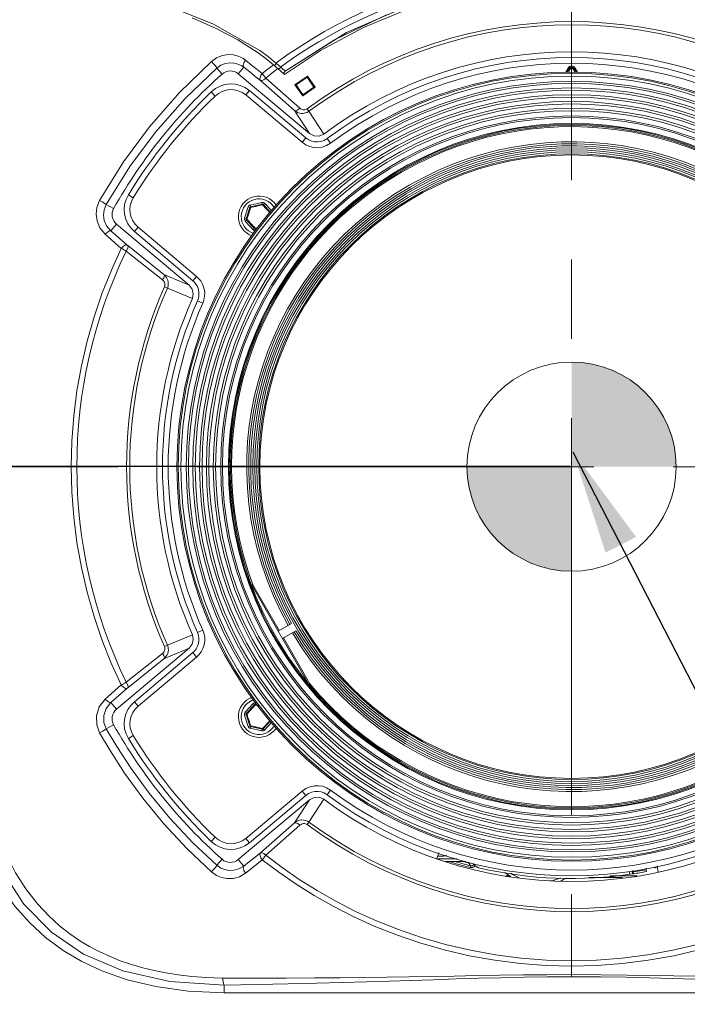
# Model space of a CAD drawing. Header units: millimetres. Extents: x 3925 to 5043, y -86 to 778.
# Tile 166 of 256: x 4293 to 4322, y 339 to 382. Entities that reach past the tile are written whole.
import ezdxf

# ---------------------------------------------------------------- set-up
doc = ezdxf.new("R2010")
doc.units = ezdxf.units.MM
doc.header["$LTSCALE"] = 46.255
doc.header["$PDMODE"] = 3
doc.header["$PDSIZE"] = 1
doc.linetypes.add('AM_ISO08W050', pattern=[18, 12, -1.5, 3, -1.5])
doc.linetypes.add('CENTER', pattern=[0.6, 0.375, -0.075, 0.075, -0.075])
doc.layers.get('0').update_dxf_attribs({"linetype": 'CONTINUOUS'})
doc.layers.get('Defpoints').update_dxf_attribs({"linetype": 'CONTINUOUS'})
for name, color, linetype in [('A65-LSM-GEARDXF_CONTINUOUS_LINE', 7, 'CONTINUOUS'), ('H30-RUBBER-MDXF_CONTINUOUS_LINE', 7, 'CONTINUOUS'), ('H30K-FRONT-CDXF_CONTINUOUS_LINE', 7, 'CONTINUOUS'), ('H30K-TOP-COVDXF_CONTINUOUS_LINE', 7, 'CONTINUOUS'), ('H60-BUTTON-DDXF_CONTINUOUS_LINE', 7, 'CONTINUOUS'), ('H60-FF-LENS-DXF_CONTINUOUS_LINE', 7, 'CONTINUOUS'), ('H60-LSM-GUIDDXF_CONTINUOUS_LINE', 7, 'CONTINUOUS'), ('H60-LSM-H-TADXF_CONTINUOUS_LINE', 7, 'CONTINUOUS'), ('LENS-STICK-LDXF_CONTINUOUS_LINE', 7, 'CONTINUOUS'), ('LSM-BS-BASE-DXF_CONTINUOUS_LINE', 7, 'CONTINUOUS'), ('PJ-LENS-B10RDXF_CONTINUOUS_LINE', 7, 'CONTINUOUS')]:
    doc.layers.add(name, color=color, linetype=linetype)
doc.layers.add('AM_7', color=4, linetype='AM_ISO08W050', lineweight=25)
doc.styles.add('SLDTEXTSTYLE0', font='arialbd.ttf', dxfattribs={"height": 5.5})
doc.styles.add('SLDTEXTSTYLE2', font='arial.ttf')
doc.styles.get("Standard").update_dxf_attribs({"font": 'txt', "width": 0.7})
doc.dimstyles.new('SLDDIMSTYLE1', dxfattribs={"dimtxt": 5.650301, "dimasz": 4.572, "dimexe": 0, "dimexo": 0.0625, "dimgap": 1.412575, "dimtad": 0, "dimtih": 1, "dimtoh": 1, "dimlfac": 3.5, "dimrnd": 1e-09, "dimzin": 4, "dimdsep": 46, "dimtxsty": 'SLDTEXTSTYLE0', "dimsah": 1, "dimcen": 0.09, "dimadec": 0, "dimazin": 1, "dimtol": 1, "dimtp": 0.8, "dimtm": 0.8, "dimtfac": 1, "dimtdec": 1, "dimtofl": 0, "dimtmove": 0, "dimatfit": 3, "dimfxl": 1, "dimfrac": 2, "dimtolj": 1, "dimarcsym": 0})
doc.dimstyles.new('SLDDIMSTYLE6', dxfattribs={"dimtxt": 0.18, "dimasz": 4.572, "dimexe": 0, "dimexo": 0.0625, "dimgap": 0, "dimtad": 0, "dimtih": 1, "dimtoh": 1, "dimdec": 0, "dimrnd": 1e-09, "dimzin": 0, "dimdsep": 46, "dimtxsty": 'STANDARD', "dimsah": 1, "dimcen": 0.09, "dimadec": 0, "dimazin": 0, "dimtfac": 4.572, "dimtdec": 0, "dimtofl": 0, "dimtmove": 0, "dimatfit": 3, "dimfxl": 1, "dimfrac": 2, "dimtolj": 1, "dimtzin": 0, "dimarcsym": 0})

# ---------------------------------------------------------------- blocks, each defined once
blk = doc.blocks.new('*D90')
at = {"color": 0, "linetype": 'Continuous', "lineweight": -2}
for p, q in [((4231.93, 362.555), (4231.93, 398.081)), ((4316.821, 362.555), (4231.93, 362.555)), ((4231.93, 342.055), (4231.93, 359.555)), ((4266.283, 339.055), (4231.93, 339.055))]:
    blk.add_line(p, q, dxfattribs=at)
at = {"color": 0, "linetype": 'Continuous', "lineweight": 0}
for points in [[(4231.43, 359.555), (4232.43, 359.555), (4231.93, 362.555)], [(4231.43, 342.055), (4232.43, 342.055), (4231.93, 339.055)]]:
    blk.add_solid(points, dxfattribs=at)
at = {"layer": 'Defpoints', "color": 0, "linetype": 'Continuous', "lineweight": 0}
for p in [(4316.884, 362.555), (4231.93, 339.055), (4266.346, 339.055)]:
    blk.add_point(p, dxfattribs=at)
at = {"color": 0, "linetype": 'Continuous', "lineweight": 0, "insert": (4228.964, 381.818), "char_height": 3, "attachment_point": 5, "rotation": 90, "style": 'SLDTEXTSTYLE2'}
blk.add_mtext('\\A1;DIMENSION "3"', dxfattribs=at)
blk = doc.blocks.new('SW_DOWELSYMBOL_1')
at = {"linetype": 'Continuous', "lineweight": 0}
h = blk.add_hatch(color=0, dxfattribs=at)
edge = h.paths.add_edge_path(flags=0)
edge.add_arc((0, 0), 5.714, 0, 90)
edge.add_line((0, 5.714), (0, 0))
edge.add_line((0, 0), (5.714, 0))
h = blk.add_hatch(color=0, dxfattribs=at)
edge = h.paths.add_edge_path(flags=0)
edge.add_arc((0, 0), 5.714, 180, 270)
edge.add_line((0, -5.714), (0, 0))
edge.add_line((0, 0), (-5.714, 0))
at = {"color": 0, "linetype": 'Continuous', "lineweight": 0}
blk.add_circle((0, 0), 5.714, dxfattribs=at)

msp = doc.modelspace()

# ---------------------------------------------------------------- linework, layer by layer
at = {"layer": 'A65-LSM-GEARDXF_CONTINUOUS_LINE', "color": 7, "linetype": 'Continuous', "lineweight": 0}
for p, q in [((4302.8417, 373.9903), (4303.3489, 374.1033)), ((4302.8581, 373.9171), (4303.3652, 374.0301)), ((4303.2931, 373.9792), (4303.3813, 373.9976)), ((4303.3489, 374.1033), (4303.3652, 374.0301)), ((4303.3813, 373.9976), (4303.4373, 373.9382)), ((4303.4682, 374.0659), (4303.4129, 374.0151)), ((4303.4129, 374.0151), (4303.7151, 373.6861)), ((4303.4682, 374.0659), (4303.7626, 373.7452)), ((4302.594, 373.41), (4302.7497, 373.9058)), ((4302.6655, 373.3875), (4302.8212, 373.8833)), ((4302.7497, 373.9058), (4302.8212, 373.8833)), ((4302.8046, 373.7194), (4302.8287, 373.7937)), ((4302.8287, 373.7937), (4302.8574, 373.8809)), ((4302.8417, 373.9903), (4302.8581, 373.9171)), ((4303.166, 373.9519), (4303.2354, 373.9669)), ((4303.2354, 373.9669), (4303.2931, 373.9792)), ((4303.4373, 373.9382), (4303.4841, 373.8882)), ((4303.4841, 373.8882), (4303.5235, 373.8458)), ((4303.5235, 373.8458), (4303.5644, 373.8015)), ((4303.5644, 373.8015), (4303.604, 373.7582)), ((4303.604, 373.7582), (4303.6519, 373.7054)), ((4303.6519, 373.7054), (4303.6934, 373.6592)), ((4302.594, 373.41), (4302.6655, 373.3875)), ((4302.6211, 373.288), (4302.6764, 373.3387)), ((4302.9726, 372.9053), (4302.6211, 373.288)), ((4303.0279, 372.956), (4302.6764, 373.3387)), ((4302.8367, 373.213), (4302.7883, 373.2664)), ((4302.8764, 373.1696), (4302.8367, 373.213)), ((4302.9176, 373.125), (4302.8764, 373.1696)), ((4302.9573, 373.0823), (4302.9176, 373.125)), ((4303.0042, 373.0323), (4302.9573, 373.0823)), ((4302.9726, 372.9053), (4303.0279, 372.956)), ((4303.0595, 372.9735), (4303.0042, 373.0323)), ((4303.1581, 372.9942), (4303.0595, 372.9735)), ((4303.124, 372.9518), (4303.0756, 372.941)), ((4303.0842, 372.9024), (4303.0756, 372.941)), ((4302.62, 351.8205), (4302.9717, 352.203)), ((4302.6752, 351.7697), (4303.0269, 352.1522)), ((4302.9717, 352.203), (4303.0269, 352.1522)), ((4303.091, 352.2404), (4303.0746, 352.1672)), ((4303.1761, 352.11), (4303.2212, 352.1003)), ((4302.5928, 351.6985), (4302.6643, 351.7209)), ((4302.7482, 351.2027), (4302.5928, 351.6985)), ((4302.62, 351.8205), (4302.6752, 351.7697)), ((4302.8198, 351.2251), (4302.6643, 351.7209)), ((4302.6953, 351.7396), (4302.7492, 351.7998)), ((4302.7382, 351.5969), (4302.7212, 351.6533)), ((4302.7492, 351.7998), (4302.795, 351.8506)), ((4302.795, 351.8506), (4302.8342, 351.8939)), ((4302.8342, 351.8939), (4302.8753, 351.9387)), ((4302.8753, 351.9387), (4302.9151, 351.9819)), ((4302.9151, 351.9819), (4302.9643, 352.0346)), ((4302.759, 351.5291), (4302.7382, 351.5969)), ((4302.7482, 351.2027), (4302.8198, 351.2251)), ((4302.8402, 351.1181), (4302.8566, 351.1913)), ((4302.9452, 351.2063), (4302.8559, 351.2275)), ((4303.3637, 351.078), (4302.8566, 351.1913)), ((4303.0213, 351.1885), (4302.9452, 351.2063)), ((4303.7288, 351.4382), (4303.4114, 351.0929)), ((4303.5001, 351.2385), (4303.4464, 351.1811)), ((4303.7751, 351.3777), (4303.4666, 351.0421)), ((4303.544, 351.2858), (4303.5001, 351.2385)), ((4303.5844, 351.3297), (4303.544, 351.2858)), ((4303.6225, 351.3716), (4303.5844, 351.3297)), ((4303.6645, 351.418), (4303.6225, 351.3716)), ((4303.7075, 351.4659), (4303.6645, 351.418)), ((4303.3473, 351.0048), (4302.8402, 351.1181)), ((4303.3473, 351.0048), (4303.3637, 351.078)), ((4303.4464, 351.1811), (4303.3797, 351.1104)), ((4303.4666, 351.0421), (4303.4114, 351.0929))]:
    msp.add_line(p, q, dxfattribs=at)
for points in [[(4303.3652, 374.0301), (4303.3698, 374.0266), (4303.3754, 374.0151), (4303.3812, 373.9976)], [(4303.3812, 373.9976), (4303.396, 374.0087), (4303.4072, 374.0149), (4303.4129, 374.0151)], [(4302.6965, 373.3689), (4302.719, 373.4437), (4302.7311, 373.4838), (4302.7443, 373.5272), (4302.7592, 373.5758), (4302.7752, 373.6269), (4302.7906, 373.6756), (4302.8046, 373.7194)], [(4302.8212, 373.8833), (4302.8265, 373.8855), (4302.8393, 373.8846), (4302.8574, 373.8809)], [(4302.8574, 373.8809), (4302.8552, 373.8992), (4302.8554, 373.912), (4302.8581, 373.9171)], [(4302.8574, 373.8809), (4302.9222, 373.8963), (4302.9809, 373.91), (4303.0341, 373.9223), (4303.0824, 373.9333), (4303.1262, 373.9431), (4303.166, 373.9519)], [(4302.6965, 373.3688), (4302.6796, 373.3761), (4302.6686, 373.3827), (4302.6655, 373.3875)], [(4302.6764, 373.3387), (4302.6772, 373.3444), (4302.6843, 373.3551), (4302.6965, 373.3688)], [(4302.7883, 373.2664), (4302.729, 373.3325), (4302.6965, 373.3689)], [(4303.0596, 372.9735), (4303.0448, 372.9625), (4303.0336, 372.9563), (4303.0279, 372.956)], [(4303.0756, 372.941), (4303.071, 372.9446), (4303.0653, 372.9561), (4303.0596, 372.9735)], [(4302.9643, 352.0346), (4303.0251, 352.0992), (4303.0586, 352.1347)], [(4303.0269, 352.1522), (4303.0326, 352.152), (4303.0439, 352.1457), (4303.0586, 352.1347)], [(4303.0586, 352.1347), (4303.0644, 352.1522), (4303.0701, 352.1637), (4303.0746, 352.1672)], [(4303.0586, 352.1347), (4303.1351, 352.1187), (4303.1761, 352.11)], [(4302.6643, 351.7209), (4302.6674, 351.7257), (4302.6784, 351.7324), (4302.6953, 351.7396)], [(4302.6953, 351.7396), (4302.6831, 351.7534), (4302.676, 351.764), (4302.6752, 351.7697)], [(4302.7212, 351.6533), (4302.7009, 351.7208), (4302.6953, 351.7396)], [(4302.8559, 351.2275), (4302.8351, 351.2909), (4302.8164, 351.3482), (4302.7997, 351.4002), (4302.7846, 351.4473), (4302.7711, 351.4901), (4302.759, 351.5291)], [(4302.8559, 351.2275), (4302.8379, 351.2238), (4302.8251, 351.2229), (4302.8198, 351.2251)], [(4302.8566, 351.1913), (4302.8539, 351.1964), (4302.8537, 351.2092), (4302.8559, 351.2275)], [(4303.3797, 351.1104), (4303.3032, 351.1265), (4303.2623, 351.1351), (4303.2179, 351.1446), (4303.1683, 351.1554), (4303.116, 351.167), (4303.0661, 351.1783), (4303.0213, 351.1885)], [(4303.3797, 351.1104), (4303.3739, 351.093), (4303.3682, 351.0815), (4303.3637, 351.078)], [(4303.4114, 351.0929), (4303.4057, 351.0932), (4303.3944, 351.0994), (4303.3797, 351.1104)]]:
    msp.add_lwpolyline(points, dxfattribs=at)
for centre, radius, start, end in [((4303.3761, 373.9813), 0.125, 42.56229, 102.56229), ((4303.3761, 373.9813), 0.05, 42.56229, 102.56229), ((4302.8689, 373.8683), 0.125, 102.56229, 162.56229), ((4302.8689, 373.8683), 0.05, 102.56229, 162.56229), ((4302.7132, 373.3726), 0.125, 162.56229, 222.56229), ((4302.7132, 373.3726), 0.05, 162.56229, 222.56229), ((4303.0647, 372.9898), 0.125, 222.56229, 265.89383), ((4303.0647, 372.9898), 0.05, 222.56229, 282.56229), ((4303.0637, 352.1184), 0.125, 77.40575, 137.40575), ((4303.0637, 352.1184), 0.05, 77.40575, 137.40575), ((4302.712, 351.7359), 0.125, 137.40575, 197.40575), ((4302.712, 351.7359), 0.05, 137.40575, 197.40575), ((4302.8675, 351.24), 0.125, 197.40575, 257.40575), ((4302.8675, 351.24), 0.05, 197.40575, 257.40575), ((4303.3746, 351.1267), 0.125, 257.40575, 317.40575), ((4303.3746, 351.1267), 0.05, 257.40575, 317.40575)]:
    msp.add_arc(centre, radius, start, end, dxfattribs=at)
at = {"layer": 'AM_7', "linetype": 'CENTER', "lineweight": 15}
for p, q in [((4316.885, 392.4298), (4316.884, 334.0548)), ((4245.0088, 362.5548), (4388.7588, 362.5548))]:
    msp.add_line(p, q, dxfattribs=at)
at = {"layer": 'H30-RUBBER-MDXF_CONTINUOUS_LINE', "color": 7, "linetype": 'Continuous', "lineweight": 0}
for p, q in [((4316.6272, 379.7955), (4316.7312, 379.9758)), ((4316.6861, 379.7977), (4316.7745, 379.9508)), ((4316.6869, 379.7977), (4316.7751, 379.9504)), ((4316.7312, 379.9758), (4316.8184, 379.9254)), ((4316.7459, 379.7998), (4316.8184, 379.9254)), ((4316.9506, 379.9254), (4317.0378, 379.9758)), ((4316.9506, 379.9254), (4317.0231, 379.7998)), ((4316.9938, 379.9504), (4317.082, 379.7977)), ((4316.9945, 379.9508), (4317.0829, 379.7977)), ((4317.0378, 379.9758), (4317.1418, 379.7955)), ((4301.1311, 378.9358), (4301.3044, 378.7556)), ((4302.8011, 378.9924), (4302.6404, 378.8009)), ((4302.6404, 378.8009), (4305.1065, 376.7316)), ((4302.8011, 378.9924), (4305.2672, 376.9231)), ((4305.2672, 376.9231), (4305.1065, 376.7316)), ((4306.1983, 376.8928), (4306.3477, 376.6924)), ((4297.5124, 374.4388), (4297.7255, 374.308)), ((4297.7744, 372.8276), (4297.9351, 373.0191)), ((4300.3305, 370.6827), (4297.7744, 372.8276)), ((4300.4912, 370.8743), (4297.9351, 373.0191)), ((4300.3305, 370.6827), (4300.4912, 370.8743)), ((4300.5374, 369.8037), (4300.7659, 369.7023)), ((4300.5374, 355.3059), (4300.7659, 355.4072)), ((4297.7744, 352.2819), (4300.3305, 354.4268)), ((4297.9351, 352.0904), (4300.4912, 354.2353)), ((4300.3305, 354.4268), (4300.4912, 354.2353)), ((4297.7744, 352.2819), (4297.9351, 352.0904)), ((4297.5124, 350.6708), (4297.7255, 350.8015)), ((4305.1065, 348.3779), (4302.6404, 346.3086)), ((4305.2672, 348.1864), (4302.8011, 346.1171)), ((4305.2672, 348.1864), (4305.1065, 348.3779)), ((4306.1983, 348.2167), (4306.3477, 348.4172)), ((4301.1311, 346.1737), (4301.3044, 346.3539)), ((4302.8011, 346.1171), (4302.6404, 346.3086))]:
    msp.add_line(p, q, dxfattribs=at)
for points in [[(4305.1065, 376.7316), (4305.2745, 376.6172), (4305.4388, 376.5461), (4305.6103, 376.5059), (4305.7938, 376.4965), (4305.9849, 376.5227), (4306.1724, 376.5879), (4306.3477, 376.6924)], [(4305.2672, 376.9231), (4305.3937, 376.8369), (4305.5172, 376.7835), (4305.6457, 376.7534), (4305.784, 376.7463), (4305.9269, 376.7659), (4306.0671, 376.8146), (4306.1983, 376.8928)], [(4300.5374, 369.8037), (4300.5739, 369.9056), (4300.5972, 370.0277), (4300.5988, 370.163), (4300.5744, 370.3023), (4300.5278, 370.4282), (4300.4678, 370.5319), (4300.4007, 370.6158), (4300.3305, 370.6827)], [(4300.7659, 369.7023), (4300.8148, 369.8385), (4300.8458, 370.0016), (4300.848, 370.1829), (4300.8156, 370.3681), (4300.7536, 370.5356), (4300.6736, 370.6739), (4300.5844, 370.7854), (4300.4912, 370.8743)], [(4300.3305, 354.4268), (4300.4043, 354.4976), (4300.4778, 354.5924), (4300.5389, 354.7058), (4300.58, 354.8288), (4300.5991, 354.9495), (4300.5989, 355.0623), (4300.5802, 355.1799), (4300.5374, 355.3059)], [(4300.4912, 354.2353), (4300.5891, 354.3293), (4300.6869, 354.4554), (4300.7684, 354.6067), (4300.823, 354.7701), (4300.8483, 354.9307), (4300.8482, 355.0817), (4300.8231, 355.239), (4300.7659, 355.4072)], [(4306.3477, 348.4172), (4306.1725, 348.5216), (4306.0027, 348.5824), (4305.8265, 348.6112), (4305.6409, 348.6075), (4305.4515, 348.5675), (4305.2695, 348.4896), (4305.1065, 348.3779)], [(4306.1983, 348.2167), (4306.0672, 348.2949), (4305.9402, 348.3403), (4305.8085, 348.3618), (4305.6687, 348.359), (4305.5266, 348.3291), (4305.39, 348.2706), (4305.2672, 348.1864)]]:
    msp.add_lwpolyline(points, dxfattribs=at)
for centre, radius, start, end in [((4316.8845, 362.5548), 17.8822, 53.30267, 126.69733), ((4316.8845, 362.5548), 17.6322, 53.30267, 126.69733), ((4316.8845, 379.8873), 0.177, 30, 150), ((4316.8845, 379.8873), 0.127, 30, 150), ((4316.8845, 379.8873), 0.1263, 30, 150), ((4316.8845, 379.8873), 0.0763, 30, 150), ((4301.9976, 378.0348), 1.25, 50, 133.88097), ((4316.8845, 362.5548), 22.7268, 133.88097, 148.47257), ((4316.8845, 362.5548), 22.4768, 133.88097, 148.47257), ((4301.9976, 378.0348), 1, 50, 133.88097), ((4298.5779, 373.7851), 1.25, 148.47257, 230), ((4298.5779, 373.7851), 1, 148.47257, 230), ((4303.2204, 373.4856), 0.9, 33.52486, 249.38526), ((4303.2204, 373.4856), 0.775, 31.24897, 251.7738), ((4316.8845, 362.5548), 17.8822, 156.08576, 203.91424), ((4316.8845, 362.5548), 17.6322, 156.08576, 203.91426), ((4303.2191, 351.6226), 0.9, 108.32943, 326.46214), ((4298.5779, 351.3244), 1.25, 130, 211.52743), ((4298.5779, 351.3244), 1, 130, 211.52743), ((4303.2191, 351.6226), 0.775, 105.08872, 329.77284), ((4316.8845, 362.5548), 22.4768, 211.52743, 226.11903), ((4316.8845, 362.5548), 22.7268, 211.52743, 226.11903), ((4316.8845, 362.5548), 17.8822, 233.30267, 306.69733), ((4316.8845, 362.5548), 17.6322, 233.30267, 306.69733), ((4301.9976, 347.0747), 1.25, 226.11903, 310), ((4301.9976, 347.0747), 1, 226.11903, 310)]:
    msp.add_arc(centre, radius, start, end, dxfattribs=at)
at = {"layer": 'H30K-FRONT-CDXF_CONTINUOUS_LINE', "color": 7, "linetype": 'Continuous', "lineweight": 0}
for p, q in [((4303.5285, 380.3877), (4303.186, 380.6414)), ((4305.9172, 380.7456), (4304.3344, 379.6894)), ((4303.8617, 380.118), (4303.5285, 380.3877)), ((4303.923, 380.0657), (4303.8617, 380.118)), ((4303.9091, 380.1048), (4303.9856, 380.1766)), ((4303.9901, 380.0073), (4303.923, 380.0657)), ((4301.6081, 379.7177), (4301.3775, 379.9768)), ((4302.3134, 379.728), (4302.5532, 380.0139)), ((4302.3134, 379.728), (4305.4279, 377.1146)), ((4303.3645, 379.7393), (4303.5183, 379.5418)), ((4304.0542, 379.9505), (4303.9901, 380.0073)), ((4304.0519, 379.9526), (4304.1952, 379.8219)), ((4304.0798, 379.9275), (4304.1592, 379.9954)), ((4304.1952, 379.8219), (4304.3344, 379.6894)), ((4304.3198, 379.7897), (4304.2772, 379.7445)), ((4304.363, 379.8354), (4304.3198, 379.7897)), ((4304.7936, 379.2453), (4305.3359, 379.625)), ((4305.3359, 379.625), (4305.6779, 379.1366)), ((4303.2902, 379.4366), (4304.7801, 378.1217)), ((4303.5179, 379.5424), (4305.0065, 378.226)), ((4305.1356, 378.7568), (4304.7936, 379.2453)), ((4305.1269, 378.7688), (4305.6696, 379.1488)), ((4305.6779, 379.1366), (4305.1356, 378.7568)), ((4304.7801, 378.1217), (4305.4279, 377.1146)), ((4305.3249, 378.1986), (4305.4064, 378.0884)), ((4305.4064, 378.0884), (4306.0489, 377.0933)), ((4296.868, 373.8363), (4296.5487, 374.0163)), ((4296.9912, 373.1584), (4296.7428, 372.8625)), ((4300.1698, 370.4912), (4296.9912, 373.1584)), ((4297.2021, 372.0979), (4296.5034, 372.7147)), ((4297.4457, 372.2483), (4296.7428, 372.8625)), ((4299.0071, 370.7157), (4297.4215, 371.9776)), ((4299.0684, 370.9523), (4297.4838, 372.2164)), ((4300.1698, 370.4912), (4299.0684, 370.9523)), ((4299.0931, 370.4175), (4299.2185, 370.362)), ((4300.3088, 369.905), (4299.2185, 370.362)), ((4291.2895, 362.5544), (4295.2587, 362.5547)), ((4299.2185, 354.7475), (4300.3088, 355.2045)), ((4299.0931, 354.6921), (4299.2185, 354.7475)), ((4296.9912, 351.9511), (4300.1698, 354.6183)), ((4297.4215, 353.1319), (4299.0071, 354.3938)), ((4299.0684, 354.1572), (4300.1698, 354.6183)), ((4297.4838, 352.8931), (4299.0684, 354.1572)), ((4296.5034, 352.3948), (4297.2021, 353.0117)), ((4296.7428, 352.2471), (4297.4457, 352.8612)), ((4296.9912, 351.9511), (4296.7428, 352.2471)), ((4296.868, 351.2732), (4296.5487, 351.0932)), ((4305.4279, 347.9949), (4302.3134, 345.3815)), ((4305.4279, 347.9949), (4304.7801, 346.9878)), ((4306.0489, 348.0163), (4305.4064, 347.0211)), ((4304.7801, 346.9878), (4303.2902, 345.6729)), ((4305.0065, 346.8835), (4303.5177, 345.567)), ((4305.3249, 346.9109), (4305.4064, 347.0211)), ((4301.6081, 345.3918), (4301.3775, 345.1327)), ((4302.3134, 345.3815), (4302.5532, 345.0957)), ((4295.4776, 340.925), (4294.6589, 341.4087)), ((4316.8846, 340.7188), (4316.8846, 340.959)), ((4316.8859, 340.3514), (4316.8846, 340.7188)), ((4298.708, 339.8314), (4297.4618, 340.1292)), ((4316.8858, 340.2609), (4316.8859, 340.3514)), ((4300.1231, 339.6341), (4298.708, 339.8314)), ((4301.6971, 339.5547), (4300.1231, 339.6341)), ((4301.697, 339.5643), (4301.6965, 339.8921)), ((4301.6971, 339.5548), (4301.697, 339.5643)), ((4332.0742, 339.5548), (4301.6971, 339.5548))]:
    msp.add_line(p, q, dxfattribs=at)
for points in [[(4316.8847, 383.8007), (4315.4024, 383.7516), (4313.7587, 383.5708), (4311.9241, 383.2133), (4309.8987, 382.6178), (4307.7856, 381.7481), (4305.9172, 380.7456)], [(4303.186, 380.6414), (4302.2976, 381.2074), (4301.3267, 381.7172), (4300.2993, 382.178)], [(4301.141, 380.2659), (4301.3713, 380.4269), (4301.6299, 380.5281), (4301.8753, 380.5645), (4302.0872, 380.5536), (4302.2647, 380.5133), (4302.412, 380.4559), (4302.5342, 380.389), (4302.6359, 380.3169)], [(4296.2568, 374.1892), (4297.2977, 375.8724), (4298.4305, 377.4078), (4299.7406, 378.9081), (4301.141, 380.2659)], [(4301.141, 380.2659), (4301.2232, 380.1763), (4301.3024, 380.0835), (4301.3586, 380.0108), (4301.3775, 379.9768)], [(4301.3775, 379.9768), (4301.5571, 380.1006), (4301.7591, 380.1783), (4301.9514, 380.2061), (4302.118, 380.1975), (4302.2581, 380.1663), (4302.3748, 380.1218), (4302.472, 380.0698), (4302.5532, 380.0139)], [(4302.6359, 380.3169), (4302.5584, 380.2043), (4302.5278, 380.092), (4302.5532, 380.0139)], [(4302.6359, 380.3169), (4302.8946, 380.1116), (4303.1374, 379.9192), (4303.3646, 379.7392)], [(4303.3646, 379.7392), (4303.6113, 379.93), (4303.8617, 380.118)], [(4296.5487, 374.0163), (4297.5786, 375.6707), (4298.699, 377.1779), (4299.994, 378.6485), (4301.3775, 379.9768)], [(4302.5532, 380.0139), (4302.815, 379.8085), (4303.0607, 379.6161), (4303.2902, 379.4366)], [(4303.3645, 379.7393), (4303.3054, 379.6569), (4303.2699, 379.5694), (4303.2648, 379.491), (4303.2902, 379.4367)], [(4303.5179, 379.5424), (4303.7836, 379.7486), (4304.0519, 379.9526)], [(4303.5183, 379.5418), (4303.4329, 379.4679), (4303.3501, 379.4297), (4303.2902, 379.4367)], [(4305.0065, 378.226), (4304.9205, 378.153), (4304.839, 378.1155), (4304.7801, 378.1217)], [(4304.7801, 378.1217), (4304.8425, 378.0757), (4304.9155, 378.0371), (4304.9929, 378.0106), (4305.0662, 377.9974), (4305.1331, 377.9948), (4305.1966, 378.0007), (4305.2611, 378.0156), (4305.3303, 378.0425), (4305.4064, 378.0884)], [(4305.0065, 378.226), (4305.0388, 378.2011), (4305.0764, 378.1799), (4305.1161, 378.1649), (4305.1536, 378.1568), (4305.1875, 378.1544), (4305.2197, 378.1565), (4305.2522, 378.1631), (4305.287, 378.176), (4305.3249, 378.1986)], [(4306.0489, 377.0933), (4305.8484, 377.0046), (4305.6271, 377.0116), (4305.4279, 377.1146)], [(4296.5034, 372.7147), (4296.2701, 372.9962), (4296.1436, 373.2967), (4296.1035, 373.5894), (4296.1368, 373.8842), (4296.2568, 374.1892)], [(4296.2568, 374.1892), (4296.3912, 374.1135), (4296.5027, 374.0474), (4296.5487, 374.0163)], [(4296.7428, 372.8625), (4296.5591, 373.0841), (4296.4597, 373.3197), (4296.4283, 373.5485), (4296.4546, 373.7786), (4296.5487, 374.0163)], [(4296.5034, 372.7147), (4296.5946, 372.806), (4296.6825, 372.8602), (4296.7428, 372.8625)], [(4295.0094, 362.5547), (4295.0377, 363.6636), (4295.1223, 364.7715), (4295.2628, 365.872), (4295.4589, 366.964), (4295.7104, 368.0456), (4296.0159, 369.1111), (4296.3706, 370.1481), (4296.7679, 371.1451), (4297.2021, 372.0979)], [(4297.202, 372.0979), (4297.2942, 372.1909), (4297.3838, 372.2462), (4297.4457, 372.2483)], [(4297.4215, 371.9776), (4297.3773, 372.0016), (4297.3356, 372.0243), (4297.2943, 372.0469), (4297.2505, 372.071), (4297.2021, 372.0978)], [(4297.4215, 371.9776), (4297.4777, 372.0742), (4297.5001, 372.1601), (4297.4838, 372.2164)], [(4297.4838, 372.2164), (4297.4761, 372.2227), (4297.4688, 372.2286), (4297.4617, 372.2346), (4297.4541, 372.241), (4297.4457, 372.2483)], [(4299.0071, 370.7157), (4299.0625, 370.8116), (4299.0845, 370.8966), (4299.0684, 370.9523)], [(4299.0931, 370.4175), (4299.1062, 370.4565), (4299.1122, 370.5023), (4299.1089, 370.5485), (4299.0988, 370.5882), (4299.0846, 370.6217), (4299.0662, 370.6526), (4299.0416, 370.6836), (4299.0071, 370.7157)], [(4299.2185, 370.362), (4299.2453, 370.4404), (4299.2587, 370.5319), (4299.2546, 370.6237), (4299.2372, 370.7023), (4299.2116, 370.7684), (4299.178, 370.8292), (4299.1325, 370.8898), (4299.0684, 370.9523)], [(4300.1698, 370.4912), (4300.3023, 370.3202), (4300.3511, 370.1123), (4300.3088, 369.905)], [(4297.2021, 353.0117), (4296.7674, 353.9656), (4296.3697, 354.9639), (4296.0148, 356.002), (4295.7091, 357.0689), (4295.4576, 358.1518), (4295.2616, 359.2451), (4295.1213, 360.348), (4295.0373, 361.454), (4295.0094, 362.5547)], [(4300.3088, 355.2045), (4300.3511, 354.9972), (4300.3023, 354.7893), (4300.1698, 354.6183)], [(4299.0071, 354.3938), (4299.0375, 354.4216), (4299.0616, 354.4505), (4299.0808, 354.4807), (4299.0959, 354.5135), (4299.1067, 354.5498), (4299.1118, 354.586), (4299.1115, 354.6201), (4299.1059, 354.6546), (4299.0931, 354.6921)], [(4299.0684, 354.1572), (4299.125, 354.2113), (4299.1696, 354.2677), (4299.2047, 354.327), (4299.2321, 354.3918), (4299.251, 354.4635), (4299.259, 354.5354), (4299.2568, 354.6033), (4299.2445, 354.6724), (4299.2185, 354.7475)], [(4299.0071, 354.3938), (4299.0625, 354.2979), (4299.0845, 354.2129), (4299.0684, 354.1572)], [(4297.202, 353.0116), (4297.2941, 352.9186), (4297.3838, 352.8633), (4297.4457, 352.8612)], [(4297.2021, 353.0117), (4297.2493, 353.0378), (4297.3023, 353.067), (4297.3607, 353.0989), (4297.4215, 353.1319)], [(4297.4215, 353.1319), (4297.4777, 353.0353), (4297.5001, 352.9494), (4297.4838, 352.8931)], [(4297.4457, 352.8612), (4297.4539, 352.8683), (4297.4631, 352.8761), (4297.4732, 352.8845), (4297.4838, 352.8931)], [(4296.2568, 350.9203), (4296.1266, 351.2719), (4296.1143, 351.6667), (4296.2414, 352.0623), (4296.5034, 352.3948)], [(4296.5487, 351.0932), (4296.4465, 351.3673), (4296.4368, 351.6755), (4296.5365, 351.9853), (4296.7428, 352.2471)], [(4296.5034, 352.3948), (4296.5946, 352.3035), (4296.6825, 352.2493), (4296.7428, 352.2471)], [(4296.2568, 350.9203), (4296.3912, 350.996), (4296.5027, 351.0621), (4296.5487, 351.0932)], [(4301.141, 344.8436), (4300.0799, 345.8515), (4299.0681, 346.9398), (4298.1433, 348.0672), (4297.3486, 349.1622), (4296.7138, 350.1423), (4296.2568, 350.9203)], [(4301.3775, 345.1327), (4300.3293, 346.1184), (4299.3293, 347.1845), (4298.415, 348.2902), (4297.629, 349.3652), (4297.001, 350.3284), (4296.5487, 351.0932)], [(4305.4279, 347.9949), (4305.6271, 348.0979), (4305.8484, 348.1049), (4306.0489, 348.0163)], [(4305.4064, 347.0211), (4305.3457, 347.0592), (4305.272, 347.0905), (4305.1855, 347.1104), (4305.0892, 347.114), (4304.9868, 347.0973), (4304.8819, 347.0564), (4304.7801, 346.9878)], [(4305.0065, 346.8835), (4304.9205, 346.9565), (4304.839, 346.994), (4304.7801, 346.9878)], [(4305.3249, 346.9109), (4305.2947, 346.9297), (4305.2577, 346.9448), (4305.2141, 346.9537), (4305.1653, 346.954), (4305.113, 346.9437), (4305.0592, 346.9208), (4305.0065, 346.8835)], [(4301.6327, 340.2022), (4300.9279, 340.2264), (4300.2816, 340.275), (4299.6921, 340.3434), (4299.1527, 340.428), (4298.6453, 340.5286), (4298.1489, 340.6487), (4297.6518, 340.7926), (4297.158, 340.9614), (4296.6813, 341.1521), (4296.232, 341.3594), (4295.8059, 341.5838), (4295.3867, 341.8347), (4294.9559, 342.1288), (4294.5033, 342.4845), (4294.0319, 342.9148), (4293.5498, 343.4321), (4293.0643, 344.0553), (4292.5855, 344.8052), (4292.1243, 345.7017)], [(4303.2902, 345.6729), (4303.0568, 345.4903), (4302.811, 345.2979), (4302.5532, 345.0957)], [(4303.3642, 345.3697), (4303.3038, 345.4515), (4303.2682, 345.5393), (4303.2633, 345.6178), (4303.2901, 345.6727)], [(4303.5178, 345.5671), (4303.4317, 345.64), (4303.3491, 345.6784), (4303.2901, 345.6727)], [(4303.3646, 345.3703), (4303.1335, 345.1873), (4302.8906, 344.9948), (4302.6359, 344.7926)], [(4303.5178, 345.5671), (4303.4662, 345.5013), (4303.4127, 345.4328), (4303.3642, 345.3697)], [(4316.8846, 340.7188), (4315.7799, 340.747), (4314.6566, 340.833), (4313.5295, 340.977), (4312.4143, 341.1772), (4311.3175, 341.4323), (4310.2505, 341.7383), (4309.2278, 342.0881), (4308.2563, 342.4746), (4307.3355, 342.8927), (4306.4621, 343.339), (4305.6323, 343.811), (4304.8421, 344.3071), (4304.0874, 344.8267), (4303.3646, 345.3703)], [(4316.8847, 340.959), (4315.7921, 340.9871), (4314.6809, 341.0727), (4313.566, 341.2158), (4312.4629, 341.4147), (4311.3784, 341.6679), (4310.3235, 341.9715), (4309.3124, 342.3183), (4308.3523, 342.7013), (4307.4423, 343.1154), (4306.5791, 343.5572), (4305.7591, 344.0243), (4304.9781, 344.5152), (4304.2323, 345.0292), (4303.5177, 345.567)], [(4330.4044, 345.3703), (4329.6814, 344.8266), (4328.9268, 344.307), (4328.1366, 343.8109), (4327.3068, 343.339), (4326.4334, 342.8927), (4325.5127, 342.4746), (4324.5414, 342.0881), (4323.5188, 341.7384), (4322.4519, 341.4324), (4321.3553, 341.1773), (4320.24, 340.9771), (4319.1154, 340.8334), (4317.993, 340.7472), (4316.8846, 340.7188)], [(4330.2513, 345.567), (4329.5365, 345.0291), (4328.7907, 344.5151), (4328.0098, 344.0242), (4327.1898, 343.5572), (4326.3267, 343.1154), (4325.4168, 342.7013), (4324.4567, 342.3184), (4323.4458, 341.9716), (4322.391, 341.668), (4321.3066, 341.4148), (4320.2035, 341.2159), (4319.091, 341.073), (4317.9808, 340.9873), (4316.8847, 340.959)], [(4291.9358, 344.9913), (4292.946, 343.4374), (4294.1463, 342.2095), (4295.5576, 341.2487), (4297.2721, 340.5141), (4299.3186, 340.0469), (4301.6965, 339.8922)], [(4301.141, 344.8436), (4301.2232, 344.9332), (4301.3024, 345.026), (4301.3586, 345.0987), (4301.3775, 345.1327)], [(4302.6359, 344.7926), (4302.3663, 344.6332), (4302.0883, 344.5561), (4301.8231, 344.5483), (4301.5856, 344.5939), (4301.3638, 344.6866), (4301.141, 344.8436)], [(4302.5532, 345.0957), (4302.3385, 344.9719), (4302.1189, 344.9121), (4301.9104, 344.9059), (4301.7244, 344.9408), (4301.5513, 345.012), (4301.3775, 345.1327)], [(4302.6359, 344.7926), (4302.5584, 344.9052), (4302.5278, 345.0175), (4302.5532, 345.0957)], [(4293.1874, 342.6248), (4292.5501, 343.3483), (4291.9953, 344.1244)], [(4294.6589, 341.4087), (4293.8966, 341.9731), (4293.1874, 342.6248)], [(4297.4618, 340.1292), (4296.3951, 340.4998), (4295.4776, 340.925)], [(4301.6964, 339.8922), (4301.672, 339.945), (4301.6504, 340.0516), (4301.6274, 340.2022)], [(4316.8859, 340.3514), (4315.8101, 340.3478), (4314.7721, 340.3381), (4313.7494, 340.3238), (4312.75, 340.3067), (4311.7592, 340.2883), (4310.7629, 340.2696), (4309.7726, 340.2521), (4308.8061, 340.2369), (4307.8224, 340.2238), (4306.7718, 340.213), (4305.6415, 340.2051), (4304.4142, 340.2004), (4303.0784, 340.1995), (4301.6327, 340.2022)], [(4316.8858, 340.2609), (4315.8321, 340.2555), (4314.8132, 340.2409), (4313.8066, 340.2191), (4312.8201, 340.1925), (4311.8392, 340.1628), (4310.85, 340.1311), (4309.8642, 340.099), (4308.8999, 340.0682), (4307.9165, 340.0379), (4306.8643, 340.0075), (4305.7306, 339.9772), (4304.4981, 339.9475), (4303.1556, 339.919), (4301.6965, 339.8921)], [(4332.0725, 339.8921), (4330.7068, 339.9171), (4329.4531, 339.9434), (4328.2963, 339.9707), (4327.2178, 339.9989), (4326.2114, 340.0273), (4325.2408, 340.0566), (4324.2548, 340.0877), (4323.2574, 340.1201), (4322.271, 340.152), (4321.2875, 340.1825), (4320.295, 340.2106), (4319.2679, 340.2348), (4318.1513, 340.2531), (4316.8858, 340.2609)], [(4332.136, 340.2022), (4330.7835, 340.1995), (4329.5362, 340.2001), (4328.3845, 340.2038), (4327.3096, 340.2105), (4326.3052, 340.2198), (4325.3349, 340.2316), (4324.3475, 340.2463), (4323.3464, 340.2634), (4322.3538, 340.2818), (4321.3613, 340.3005), (4320.3569, 340.3183), (4319.3143, 340.3341), (4318.1776, 340.3462), (4316.8859, 340.3514)]]:
    msp.add_lwpolyline(points, dxfattribs=at)
for centre, radius, start, end in [((4316.8845, 362.5548), 19.4513, 53.53863, 126.46137), ((4316.8845, 362.5548), 19.3142, 53.53863, 126.46137), ((4316.8845, 362.5548), 18.1322, 53.30267, 126.69733), ((4316.8845, 362.5548), 22.9768, 131.67159, 150.59374), ((4301.9667, 379.3148), 0.5393, 50, 131.67159), ((4297.3378, 373.5715), 0.5393, 150.59374, 230), ((4316.8845, 362.5548), 21.625, 154.16632, 205.83368), ((4316.8845, 362.5548), 19.4513, 156.15746, 203.84254), ((4316.8845, 362.5548), 19.3142, 156.15746, 203.84254), ((4316.8845, 362.5548), 18.1322, 156.08576, 203.91424), ((4297.3378, 351.538), 0.5393, 130, 209.40626), ((4316.8845, 362.5548), 22.9768, 209.40626, 228.32841), ((4316.8845, 362.5548), 18.1322, 233.30267, 306.69733), ((4316.8845, 362.5548), 19.4513, 233.53863, 306.46137), ((4316.8845, 362.5548), 19.3142, 233.53863, 306.46137), ((4301.9667, 345.7947), 0.5393, 228.32841, 310)]:
    msp.add_arc(centre, radius, start, end, dxfattribs=at)
at = {"layer": 'H30K-TOP-COVDXF_CONTINUOUS_LINE', "color": 7, "linetype": 'Continuous', "lineweight": 0}
for p, q in [((4298.5375, 382.9861), (4301.2038, 381.9139)), ((4301.2038, 381.9139), (4303.2583, 380.7433)), ((4304.3623, 379.8481), (4307.0429, 381.5363)), ((4303.2583, 380.7433), (4303.616, 380.478)), ((4303.616, 380.478), (4303.9631, 380.1958)), ((4304.239, 380.3972), (4303.9631, 380.1958)), ((4304.0078, 380.1576), (4303.9631, 380.1958)), ((4304.0568, 380.1151), (4304.0078, 380.1576)), ((4304.3623, 379.8481), (4304.0568, 380.1151)), ((4304.4364, 380.2215), (4304.1613, 380.0237))]:
    msp.add_line(p, q, dxfattribs=at)
for points in [[(4316.8845, 384.4247), (4315.7989, 384.399), (4314.5994, 384.3053), (4313.4118, 384.1462), (4312.343, 383.9464), (4311.3703, 383.7168), (4310.4823, 383.4658), (4309.6708, 383.2004), (4308.9309, 382.9269), (4308.2566, 382.6502), (4307.6407, 382.3736), (4307.077, 382.0997), (4306.5607, 381.8311), (4306.0874, 381.5695), (4305.6526, 381.3162), (4305.2525, 381.0718), (4304.8842, 380.8366), (4304.5463, 380.6113), (4304.239, 380.3972)], [(4316.8845, 384.1595), (4315.8227, 384.1339), (4314.6496, 384.0429), (4313.4856, 383.8886), (4312.4355, 383.6945), (4311.4795, 383.4714), (4310.606, 383.2274), (4309.807, 382.9693), (4309.0778, 382.7031), (4308.4127, 382.4334), (4307.8047, 382.1635), (4307.2479, 381.8958), (4306.7375, 381.6326), (4306.2692, 381.3759), (4305.8388, 381.1268), (4305.4426, 380.886), (4305.0776, 380.6543), (4304.7422, 380.4323), (4304.4364, 380.2215)], [(4307.0429, 381.5363), (4310.1523, 382.8665), (4313.4749, 383.6857)], [(4308.7987, 382.3046), (4306.5275, 381.2106), (4304.3711, 379.8404)]]:
    msp.add_lwpolyline(points, dxfattribs=at)
at = {"layer": 'H60-BUTTON-DDXF_CONTINUOUS_LINE', "color": 7, "linetype": 'Continuous', "lineweight": 0}
msp.add_line((4311.2445, 345.5298), (4311.0307, 345.5298), dxfattribs=at)
msp.add_arc((4311.2445, 345.9048), 0.375, 270, 296.2738, dxfattribs=at)
at = {"layer": 'H60-FF-LENS-DXF_CONTINUOUS_LINE', "color": 7, "linetype": 'Continuous', "lineweight": 0}
for p, q in [((4319.4082, 344.8656), (4319.4277, 344.7353)), ((4319.5309, 344.8894), (4319.5512, 344.7534)), ((4319.5512, 344.7534), (4319.5807, 344.7578)), ((4319.5789, 344.8988), (4319.583, 344.8379)), ((4320.1459, 345.0091), (4320.1509, 344.934))]:
    msp.add_line(p, q, dxfattribs=at)
for points in [[(4319.5807, 344.7578), (4319.585, 344.7788), (4319.583, 344.8379)], [(4320.1509, 344.934), (4319.9721, 344.9017), (4319.7832, 344.8696), (4319.583, 344.8379)], [(4320.1509, 344.934), (4320.1529, 344.8745), (4320.1486, 344.8532)]]:
    msp.add_lwpolyline(points, dxfattribs=at)
for centre, radius, start, end in [((4312.9887, 345.4939), 0.5, 214.82278, 257.13725), ((4316.8845, 362.5548), 18, 257.13725, 278.51976), ((4316.8845, 362.5548), 18, 278.61458, 280.44786)]:
    msp.add_arc(centre, radius, start, end, dxfattribs=at)
at = {"layer": 'H60-LSM-GUIDDXF_CONTINUOUS_LINE', "color": 7, "linetype": 'Continuous', "lineweight": 0}
for p, q in [((4310.9947, 345.4351), (4311.0863, 345.6763)), ((4320.6232, 345.102), (4320.6626, 344.8471))]:
    msp.add_line(p, q, dxfattribs=at)
at = {"layer": 'H60-LSM-H-TADXF_CONTINUOUS_LINE', "color": 7, "linetype": 'Continuous', "lineweight": 0}
for p, q in [((4312.2378, 345.2676), (4312.1545, 345.2904)), ((4312.3737, 345.2324), (4312.2378, 345.2676)), ((4312.472, 345.1066), (4312.3737, 345.2324)), ((4312.472, 345.1066), (4312.4537, 345.0339)), ((4314.0131, 344.6658), (4314.1856, 344.6658)), ((4317.6406, 344.5908), (4319.1153, 344.5908)), ((4318.5675, 344.6658), (4319.7561, 344.6658))]:
    msp.add_line(p, q, dxfattribs=at)
for points in [[(4312.3692, 345.253), (4312.3689, 345.247), (4312.3737, 345.2324)], [(4312.4461, 345.2381), (4312.427, 345.2304), (4312.3737, 345.2324)], [(4312.472, 345.1066), (4312.4875, 345.1037), (4312.5041, 345.1027), (4312.5221, 345.1042), (4312.5415, 345.1088), (4312.5614, 345.1173), (4312.5803, 345.1296), (4312.5966, 345.1452), (4312.6099, 345.1634), (4312.6115, 345.1667)], [(4312.4537, 345.0339), (4312.4784, 345.0293), (4312.505, 345.0278), (4312.5338, 345.0302), (4312.5647, 345.0376), (4312.5966, 345.0512), (4312.6267, 345.0709), (4312.6529, 345.0958), (4312.669, 345.1178)], [(4320.6284, 345.0685), (4320.6041, 345.0511), (4320.5712, 345.0356), (4320.5367, 345.0264), (4320.5027, 345.0235)]]:
    msp.add_lwpolyline(points, dxfattribs=at)
for radius, start in [(18.0724, 252.88867), (17.9975, 253.70715)]:
    msp.add_arc((4316.8845, 362.5548), radius, start, 255.80811, dxfattribs=at)
at = {"layer": 'LENS-STICK-LDXF_CONTINUOUS_LINE', "color": 7, "linetype": 'Continuous', "lineweight": 0}
for p, q in [((4304.835, 379.251), (4305.3163, 379.588)), ((4304.835, 379.251), (4304.8414, 379.2422)), ((4305.1383, 378.8179), (4304.835, 379.251)), ((4304.8414, 379.2422), (4305.3224, 379.579)), ((4305.1447, 378.8091), (4304.8414, 379.2422)), ((4305.3163, 379.588), (4305.6196, 379.1549)), ((4305.3163, 379.588), (4305.3224, 379.579)), ((4305.3224, 379.579), (4305.6257, 379.1458)), ((4305.1447, 378.8091), (4305.6257, 379.1458))]:
    msp.add_line(p, q, dxfattribs=at)
at = {"layer": 'LSM-BS-BASE-DXF_CONTINUOUS_LINE', "color": 7, "linetype": 'Continuous', "lineweight": 0}
for p, q in [((4311.0427, 345.4176), (4311.8662, 345.4176)), ((4312.2431, 345.2927), (4311.3858, 345.2927))]:
    msp.add_line(p, q, dxfattribs=at)
for radius, start, end in [(2.433, 230.95032, 238.20741), (2.3081, 236.57316, 246.17581), (2.3081, 281.52208, 293.15095), (2.433, 291.50415, 298.78142)]:
    msp.add_arc((4315.4981, 346.7078), radius, start, end, dxfattribs=at)
at = {"layer": 'PJ-LENS-B10RDXF_CONTINUOUS_LINE', "color": 7, "linetype": 'Continuous', "lineweight": 0}
for p, q in [((4305.4028, 353.0387), (4302.9025, 357.3694)), ((4304.1022, 355.3914), (4302.9483, 357.39)), ((4304.0589, 355.3664), (4304.6458, 355.7053)), ((4304.2464, 355.0417), (4304.8333, 355.3805)), ((4305.4439, 353.0676), (4304.2897, 355.0666))]:
    msp.add_line(p, q, dxfattribs=at)
for points in [[(4302.9483, 357.39), (4302.9332, 357.383), (4302.9178, 357.3764), (4302.9025, 357.3694)], [(4305.4028, 353.0387), (4305.4166, 353.0485), (4305.43, 353.0585), (4305.4436, 353.068)]]:
    msp.add_lwpolyline(points, dxfattribs=at)
for radius in [17.25, 17.1925, 17.0747, 16.8397, 16.75, 16.5554, 16.45, 16.2579, 16.1525, 15.9604, 15.855, 15.6629, 15.5575, 15.3303, 15.26, 15, 14.9625, 13.9375, 13.85, 13.7625, 13.675, 13.625]:
    msp.add_circle((4316.8845, 362.5548), radius, dxfattribs=at)
for radius, start, end in [(14.9125, 39.65194, 219.6509), (14.8625, 39.66449, 200.33461), (14.2, 30.75657, 209.24343), (14.1125, 30.76126, 209.23874), (14.025, 30.76601, 209.23399), (14.9125, 219.65186, 39.6509), (14.2, 210.75657, 29.24343), (14.1125, 210.76126, 29.23874), (14.025, 210.76601, 29.23399), (14.8625, 219.66716, 20.33551)]:
    msp.add_arc((4316.8845, 362.5548), radius, start, end, dxfattribs=at)

# ---------------------------------------------------------------- block references
at = {"color": 3, "linetype": 'Continuous', "lineweight": 0, "xscale": 0.8, "yscale": 0.8, "zscale": 0.8}
msp.add_blockref('SW_DOWELSYMBOL_1', (4316.8838, 362.5548), dxfattribs=at)

# ---------------------------------------------------------------- dimensions: what is measured, and where the dimension line sits
at = {"color": 2, "linetype": 'Continuous', "lineweight": 0}
dim = msp.add_linear_dim(base=(4231.9296, 339.0548), p1=(4316.8838, 362.5548), p2=(4266.3459, 339.0548), angle=90, text='DIMENSION "3"', dimstyle='SLDDIMSTYLE1', override={"dimtxt": 3, "dimasz": 3, "dimtad": 1, "dimtih": 0, "dimtoh": 0, "dimlfac": 4, "dimtxsty": 'SLDTEXTSTYLE2', "dimtol": 0, "dimtp": 0.2, "dimtm": 0.2}, dxfattribs=at)
dim.commit()
dim.dimension.update_dxf_attribs({"geometry": '*D90', "text_midpoint": (4231.9296, 381.8179), "dimtype": 160})

# ---------------------------------------------------------------- leaders
msp.add_leader([(4316.9469, 363.2063), (4341.2804, 315.8484)], dimstyle='SLDDIMSTYLE6', dxfattribs=at)

doc.saveas('drawing.dxf')
